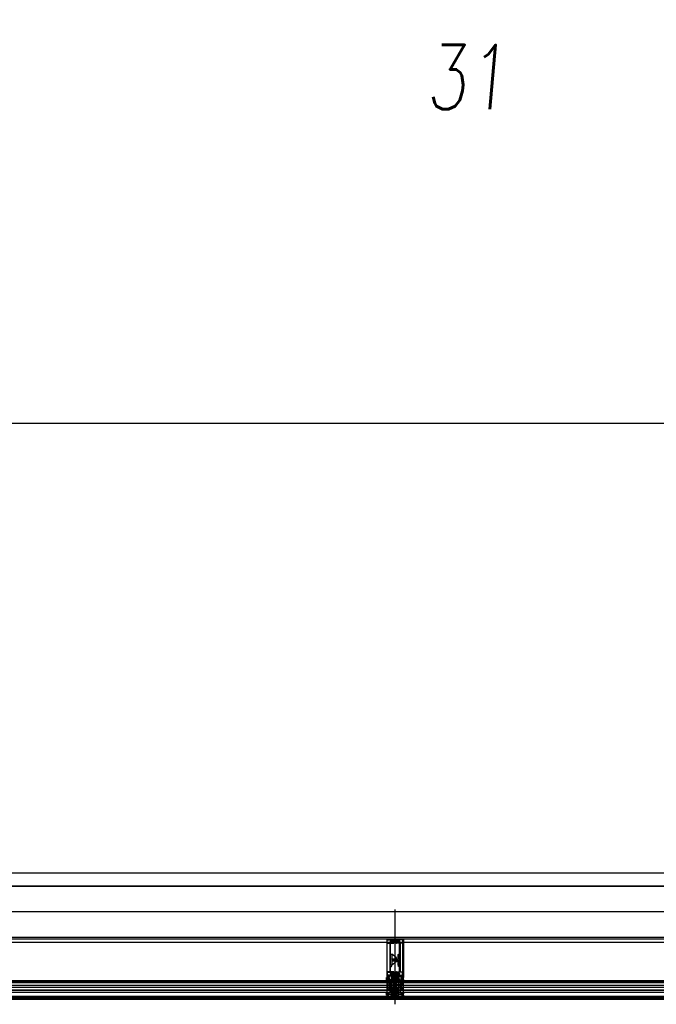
# Model space of a CAD drawing. Header units: millimetres. Extents: x 373037 to 682063, y 76092 to 274210.
# Tile 32 of 256: x 656400 to 658876, y 249572 to 253403. Entities that reach past the tile are written whole.
import ezdxf

# ---------------------------------------------------------------- set-up
doc = ezdxf.new("R2010")
doc.units = ezdxf.units.MM
doc.header["$LTSCALE"] = 100
doc.linetypes.add('ČERCHOVANÁ', pattern=[25.4, 12.7, -6.35, 0, -6.35])
doc.linetypes.add('ČÁRKOVANÁ', pattern=[19.05, 12.7, -6.35])
doc.layers.get('0').update_dxf_attribs({"linetype": 'CONTINUOUS'})
doc.layers.add('PUDORYS', color=253, linetype='CONTINUOUS')
doc.styles.add('CS-ROMANS', font='romans.shx', dxfattribs={"width": 0.75, "oblique": 5})

# ---------------------------------------------------------------- blocks, each defined once
blk = doc.blocks.new('244748_a')
blk.add_lwpolyline([(8.3, -1.7, 0.082248), (6.3, -0.9, -1.09695), (6.9, -0.1, -0.315353), (11.3, -5.2, -0.480529), (10.9, -5.6), (4.3, -5.6), (4.1, -5.5), (-16.5, -5.5), (-16.7, -5.6), (-20.4, -5.6, 0.574019), (-21.9, -4.8), (-23, -5.4, 0.524827), (-23, -5.9), (-21.9, -6.5, 0.574021), (-20.4, -5.7), (-16.7, -5.7), (-16.5, -5.9), (4.1, -5.9), (4.3, -5.7), (10.9, -5.7, -0.480529), (11.3, -6.1, -0.326229), (6.9, -11.1, -1.09695), (6.3, -10.3, 0.081457), (8.3, -9.6, 0.599203), (7.5, -8.1), (5.5, -8.1, 0.198965), (5.2, -8.2), (2.2, -11.2), (0.9, -12, -0.738038), (0.5, -11.6), (0.9, -11, 1), (0.3, -10.7), (0, -11.3), (-1, -11.3, 0.619205), (-1.4, -12.1), (-1.3, -12.4, -0.808139), (-2, -13), (-3.6, -11.4, 0.198906), (-4.3, -11.2), (-15, -11.2, -0.198936), (-16.8, -10.4), (-19, -8.2, 0.198942), (-19.3, -8.1), (-20.7, -8.1, 0.500217), (-21.1, -8.7, 0.122037), (-18.5, -10.3, -1.093735), (-19.1, -11.1, -0.240768), (-23.7, -6.1, -0.106226), (-23.7, -5.2, -0.256232), (-19, -0.1, -1.093735), (-18.4, -0.9, 0.116856), (-21.1, -2.6, 0.500217), (-20.7, -3.3), (-19.3, -3.3, 0.198942), (-19, -3.1), (-16.8, -0.9, -0.198936), (-15, -0.2), (-4.3, -0.2, 0.198907), (-3.6, 0.1), (-2, 1.7, -0.808139), (-1.3, 1.1), (-1.4, 0.8, 0.619205), (-1, 0), (0, 0), (0.3, -0.6, 1), (0.9, -0.3), (0.5, 0.3, -0.738038), (0.9, 0.7), (2.2, -0.2), (5.2, -3.1, 0.198965), (5.5, -3.3), (7.5, -3.3, 0.599203)], format="xyb", close=True)
blk = doc.blocks.new('236134_0100_s_v')
for points in [[(22.8, -23), (22.8, -5), (42, -5, 0.414214), (43, -4), (43, -1, 0.414214), (42, 0), (1, 0, 0.414214), (0, -1), (0, -4, 0.414214), (1, -5), (20.2, -5), (20.2, -23)], [(15, -5, -0.414214), (19, -9), (19, -16.6, 0.165764), (19.5, -23), (23.5, -23, 0.165764), (24, -16.6), (24, -9, -0.414214), (28, -5)]]:
    blk.add_lwpolyline(points, format="xyb")
blk = doc.blocks.new('236134_0200_s_v')
blk.add_lwpolyline([(42, 5), (1, 5, 0.414214), (0, 4), (0, 1, 0.414214), (1, 0), (42, 0, 0.414214), (43, 1), (43, 4, 0.414214)], format="xyb", close=True)
for points in [[(19.6, 5, -0.41166), (17.6, 7), (17.4, 22.2, 0.344217), (17.1, 22.7), (16, 23), (14, 23, 0.240828), (13.2, 22.6), (0.2, 4.6)], [(23.4, 5, 0.41166), (25.4, 7), (25.6, 22.2, -0.344217), (25.9, 22.7), (27, 23), (29, 23, -0.240828), (29.8, 22.6), (42.8, 4.6)]]:
    blk.add_lwpolyline(points, format="xyb")
blk = doc.blocks.new('284336')
for points in [[(-0.7, -9.6), (-10, -9.6, 0.414511), (-10.5, -10.1), (-10.5, -15.5, -1), (-11.7, -15.5), (-11.7, -9.6), (-12.7, -8.9, -0.668884), (-12.6, -8.2), (-12, -8, 0.766384), (-12, -7.2), (-12.6, -7, -0.76831), (-12.6, -6.2), (-12, -6, 0.766384), (-12, -5.2), (-12.6, -5, -0.76831), (-12.6, -4.2), (-12, -4, 0.766384), (-12, -3.2), (-12.6, -3, -0.877523), (-12.5, -2.2), (-12.1, -2.2, 0.698129), (-11.8, -1.5, -0.220231), (-12.9, 0.8), (-12.9, 3.5, -0.157143), (-12.8, 3.7), (-12.7, 3.4, -0.067482), (-12.5, 2.5, 0.393136), (-8.7, -1), (-6.1, -1, -0.414214), (-5.6, -1.5), (-5.6, -2.2, -0.267949), (-5.9, -2.6), (-6.4, -2.9, 0.267949), (-6.6, -3.4), (-6.6, -5.8, 0.267949), (-6.4, -6.3), (-5.9, -6.6, -0.267949), (-5.6, -7), (-5.6, -8.1, 0.414215), (-5.1, -8.6), (-0.4, -8.6), (-0.4, -9.3, -0.414212), (-0.7, -9.6)], [(-0.4, 0), (-0.4, -2, 0.990243), (-0.4, -3), (0.9, -3, 0.414214), (1.2, -2.7), (1.2, -2.6, -0.668123), (1.7, -2.4), (2.7, -3.4, -0.199004), (2.9, -3.8), (2.9, -5.4, -0.199038), (2.7, -5.8), (1.7, -6.8, -0.668191), (1.2, -6.6), (1.2, -6.5, 0.414214), (0.9, -6.2), (-0.4, -6.2, 0.990269), (-0.4, -7.2), (-0.4, -8.6), (-5.1, -8.6, -0.414215), (-5.6, -8.1), (-5.6, -7, 0.267949), (-5.8, -6.6), (-6.3, -6.3, -0.267949), (-6.6, -5.8), (-6.6, -3.4, -0.267949), (-6.3, -3), (-5.8, -2.7, 0.267949), (-5.6, -2.2), (-5.6, -1.5, 0.414214), (-6.1, -1), (-8.7, -1, -0.393156), (-12.5, 2.5, 0.067572), (-12.7, 3.4), (-12.8, 3.7, -0.637545), (-12.1, 3.5), (-11.9, 2.5, 0.344315), (-10.1, 0.9), (0, 0.4, -0.406913), (0.4, 0), (-0.4, 0)], [(1.7, -4.3, 0.414235), (1.2, -3.8), (-0.7, -3.8, 0.414214), (-1.2, -4.3), (-1.2, -4.9, 0.414214), (-0.7, -5.4), (1.2, -5.4, 0.414235), (1.7, -4.9), (1.7, -4.3)]]:
    blk.add_lwpolyline(points, format="xyb", close=True)
blk = doc.blocks.new('433270')
blk.add_lwpolyline([(1, 0, 0.414364), (0, -1), (0, -1.4, 0.255924), (0.2, -1.8, -0.547723), (0.2, -3.2, 0.255924), (0, -3.6), (0, -14.6, 0.414214), (0.3, -14.9), (1.2, -14.9, 0.414214), (1.7, -14.4), (1.7, -10.3, -0.414214), (2, -10), (6, -10, 0.414248), (7, -9), (7, -7.7, 0.414179), (6.5, -7.2), (5.7, -7.2, 0.414232), (5.4, -7.5), (5.4, -8.2, -0.414198), (5.1, -8.5), (2.8, -8.5, -0.414204), (1.8, -7.5), (1.8, -4.5, -0.147432), (2, -3.9, 0.147461), (2.4, -2.5), (2.4, -2.3, -0.414214), (2.9, -1.8), (21.9, -1.8, -0.668178), (22.2, -2.7), (22.2, -2.7, 1), (21.6, -3.3), (21.5, -3.4, 0.198912), (21.4, -3.7), (21.4, -4, 0.414214), (22.1, -4.7), (22.4, -4.7, 0.576988), (22.6, -4.3, -0.311246), (24.6, -4.3, 0.576988), (24.8, -4.7), (25.3, -4.7, -0.260065), (25.3, -6.6), (24.8, -6.6, 0.576988), (24.6, -7.1, -0.311246), (22.6, -7.1, 0.576988), (22.4, -6.6), (22.1, -6.6, 0.414214), (21.4, -7.3), (21.4, -7.6, 0.267949), (21.6, -8), (21.9, -8.2, -0.637047), (21.7, -10), (19.8, -10.7, 0.315299), (19.5, -11.2), (19.5, -11.5, 0.520567), (20.2, -12), (22.8, -11, -0.520567), (23.5, -11.5), (23.5, -12.5, 0.414062), (24, -13), (25, -13, 0.414186), (25.5, -12.5), (25.5, -11.5, -0.414182), (26, -11), (27, -11, 0.414214), (27.5, -10.5), (27.5, -0.5, 0.414214), (27, 0), (1, 0)], format="xyb", close=True)
blk = doc.blocks.new('284325')
for points in [[(0.8, -5.2, -0.560316), (0.9, -4.7), (1.9, -4.4, 0.3153), (2.1, -4.1), (2.1, -1.9, 0.451558), (1.8, -1.6), (0.9, -1.7, -0.399586), (0.6, -1.5), (0.3, -0.1, -0.415977), (0.5, 0.3, 0.024107), (6.1, 1.2, 0.076636), (9, 2.3, -0.577615), (10.8, 1.3), (10, 1.4, 0.283171), (9.1, 0.9, -0.168429), (7.1, -0.7), (5.9, -1.2, 0.315302), (5.2, -2.1), (5.2, -4.2, 0.269719), (6.8, -6.8, -0.194797), (10.2, -11.5, -0.342663), (9.2, -11.2, 0.119207), (5.4, -7.6, 0.578571), (3.6, -8.6), (3.6, -11.8, 0.176415), (6.2, -18.7, -1), (5.2, -19.5, -0.176415), (2.4, -11.8), (2.4, -8.9, 0.208286), (0.8, -5.2)], [(9, -6.7), (10.3, -8.8, -0.134555), (10.8, -10.6, -0.339795), (10.2, -11.5, 0.194788), (6.8, -6.8, -0.269736), (5.2, -4.2), (5.2, -2.1, -0.315302), (5.9, -1.2), (7.1, -0.7, 0.168429), (9.1, 0.9, -0.283167), (10, 1.4), (10.8, 1.3), (10.8, -0.7, -0.070852), (10.7, -1.3), (9.9, -3.9, -0.241839), (9.1, -4.8), (7.9, -5.2, 0.836024), (8.1, -6.2), (8.1, -6.2, -0.255349), (9, -6.7)]]:
    blk.add_lwpolyline(points, format="xyb", close=True)
blk = doc.blocks.new('288126')
for points in [[(-16.5, 0), (16.5, 0)], [(-21.4, -6.3), (-17.8, -3.7)], [(-14.7, -4.5), (-19.9, -8.3)], [(-17, -2.1), (-17, -0.5)], [(-8.8, -4.3), (-14.1, -4.3)], [(-11, -6.3), (-8.7, -4.7)], [(-4.3, -4.5), (-9.5, -8.3)], [(1.8, -4.3), (-3.7, -4.3)], [(-0.4, -6.4), (1.9, -4.7)], [(6.3, -4.5), (1.1, -8.4)], [(12.2, -4.3), (6.9, -4.3)], [(10, -6.4), (12.3, -4.7)], [(16.6, -4.6), (11.5, -8.4)], [(17, -0.5), (17, -3.8)]]:
    blk.add_lwpolyline(points)
for centre, radius, start, end in [((16.5, -0.5), 0.5, 0, 90), ((-20.6, -7.3), 1.25, 126.7059, 306.7059), ((-16.5, -0.5), 0.5, 90, 180), ((-10.2, -7.3), 1.25, 126.7059, 306.7059), ((0.4, -7.4), 1.25, 126.7059, 306.7059), ((10.8, -7.4), 1.25, 126.7059, 306.7059), ((16, -3.8), 1, 306.7059, 0)]:
    blk.add_arc(centre, radius, start, end)
at = {"extrusion": (0, 0, -1)}
for centre, radius, start, end in [((19, -2.1), 2, 180, 233.2941), ((14.1, -5.3), 1, 53.2941, 90), ((8.8, -4.5), 0.2, 90, 233.2941), ((3.7, -5.3), 1, 53.2941, 90), ((-1.8, -4.5), 0.2, 90, 233.2941), ((-6.9, -5.3), 1, 53.2941, 90), ((-12.2, -4.5), 0.2, 90, 233.2941)]:
    blk.add_arc(centre, radius, start, end, dxfattribs=at)
blk = doc.blocks.new('246426')
for points in [[(-1.8, 0.6), (-2.9, -0.4, 0.198926), (-3.2, -1.1), (-3.2, -2.3, 0.198926), (-2.9, -3), (-1.8, -4, 0.637051), (-1.5, -3.9), (-1.5, -3.4), (-0.3, -3.4, -0.41484), (0, -3.7), (0, -5.2, 0.414232), (0.5, -5.7), (2.1, -5.7, 0.071862), (2.2, -5.7, 0.157876), (3.7, -4.6, 0.360336), (3.5, 2.4, 0.964062), (2.5, 1.5, -0.403385), (2.3, -4.3, -0.190964), (2.1, -4.4), (1.7, -4.4, -0.414214), (1.2, -3.9), (1.2, 1.3, 0.414201), (0.2, 2.3), (0, 2.3), (0, 0.3, -0.414214), (-0.3, 0), (-1.5, 0), (-1.5, 0.5, 0.637051), (-1.8, 0.6)], [(-2.3, -1.4, -0.414214), (-1.9, -1), (-0.4, -1, -0.414214), (0, -1.4), (0, -2, -0.414214), (-0.4, -2.4), (-1.9, -2.4, -0.414214), (-2.3, -2), (-2.3, -1.4)]]:
    blk.add_lwpolyline(points, format="xyb", close=True)

msp = doc.modelspace()

# ---------------------------------------------------------------- linework, layer by layer
at = {"layer": 'PUDORYS', "color": 252, "linetype": 'ČERCHOVANÁ', "ltscale": 25, "true_color": 0x939598}
msp.add_line((682063.2, 251832.2), (654424.2, 251832.2), dxfattribs=at)
at = {"layer": 'PUDORYS', "color": 252, "ltscale": 5, "true_color": 0x939598}
msp.add_line((681126.6, 250082.2), (655526.6, 250082.2), dxfattribs=at)
at = {"layer": 'PUDORYS', "color": 252, "ltscale": 20, "true_color": 0x939598}
msp.add_line((661989.1, 250032.2), (655476.6, 250032.2), dxfattribs=at)
at = {"layer": 'PUDORYS', "color": 252, "true_color": 0x939598}
for p, q in [((657859.6, 249572.2), (657859.6, 249940.4)), ((658870.1, 249826.2), (656033.1, 249826.2)), ((660834.7, 249663.2), (656022.1, 249663.2)), ((656022.1, 249657.2), (658922.1, 249657.2)), ((658922.1, 249645.2), (656022.1, 249645.2)), ((656022.1, 249639.2), (658881.1, 249639.2)), ((657839.1, 249663.2), (657839.1, 249657.2)), ((657839.1, 249645.2), (657839.1, 249639.2)), ((657844.6, 249645.2), (657844.6, 249645.2)), ((657844.6, 249639.2), (657844.6, 249639.2)), ((657880.1, 249663.2), (657880.1, 249657.2)), ((657880.1, 249645.2), (657880.1, 249639.2)), ((658922.1, 249627.2), (656022.1, 249627.2)), ((656022.1, 249619.2), (658881.1, 249619.2)), ((657839.1, 249627.2), (657839.1, 249619.2)), ((657880.1, 249627.2), (657880.1, 249619.2))]:
    msp.add_line(p, q, dxfattribs=at)
at = {"layer": 'PUDORYS', "color": 252, "ltscale": 15, "true_color": 0x939598}
for points in [[(655036.6, 249592.2), (681616.6, 249592.2), (681616.6, 273272.2), (655036.6, 273272.2)], [(681611.6, 273267.2), (655041.6, 273267.2), (655041.6, 249597.2), (681611.6, 249597.2)], [(655063.6, 249619.2), (681589.6, 249619.2), (681589.6, 273245.2), (655063.6, 273245.2)], [(681581.6, 273237.2), (655071.6, 273237.2), (655071.6, 249627.2), (681581.6, 249627.2)], [(655270.6, 273038.2), (681383.2, 273038.2), (681383.2, 249826.2), (655270.6, 249826.2)], [(681376.6, 249832.2), (655276.6, 249832.2), (655276.6, 273032.2), (681376.6, 273032.2)], [(657827.1, 249597.2), (657892.1, 249597.2), (657892.1, 249825.2), (657827.1, 249825.2)], [(656022.1, 249663.2), (657839.1, 249663.2), (657839.1, 249657.2), (656022.1, 249657.2)], [(657839.1, 249645.2), (656022.1, 249645.2), (656022.1, 249639.2), (657839.1, 249639.2)], [(659923.1, 249657.2), (657880.1, 249657.2), (657880.1, 249663.2), (659923.1, 249663.2)], [(657880.1, 249639.2), (659923.1, 249639.2), (659923.1, 249645.2), (657880.1, 249645.2)]]:
    msp.add_lwpolyline(points, close=True, dxfattribs=at)
at = {"layer": 'PUDORYS', "color": 252, "linetype": 'ČÁRKOVANÁ', "ltscale": 5, "true_color": 0x939598}
for points in [[(681606.6, 249602.2), (655036.6, 249602.2), (655036.6, 273272.2), (681606.6, 273272.2)], [(681611.6, 249597.2), (655041.6, 249597.2), (655041.6, 273267.2), (681611.6, 273267.2)], [(681396.6, 249812.2), (655256.6, 249812.2), (655256.6, 273052.2), (681396.6, 273052.2)], [(681276.6, 249932.2), (655376.6, 249932.2), (655376.6, 272932.2), (681276.6, 272932.2)]]:
    msp.add_lwpolyline(points, close=True, dxfattribs=at)
at = {"layer": 'PUDORYS', "color": 252, "true_color": 0x939598}
for points in [[(681376.6, 249832.2), (655276.6, 249832.2), (655276.6, 273032.2), (681376.6, 273032.2)], [(681176.6, 250032.2), (655476.6, 250032.2), (655476.6, 272832.2), (681176.6, 272832.2)], [(657829.1, 249656.2), (657835.1, 249656.2), (657837.1, 249654.2), (657837.1, 249648.2), (657835.1, 249646.2), (657829.1, 249646.2), (657829.1, 249650.7), (657829.6, 249650.7), (657829.6, 249651.7), (657829.1, 249651.7)], [(657829.1, 249638.2), (657835.1, 249638.2), (657837.1, 249636.2), (657837.1, 249630.2), (657835.1, 249628.2), (657829.1, 249628.2), (657829.1, 249632.7), (657829.6, 249632.7), (657829.6, 249633.7), (657829.1, 249633.7)], [(657830.1, 249647.2), (657830.1, 249655.2), (657834.7, 249655.2), (657836.1, 249653.7), (657836.1, 249648.7), (657834.7, 249647.2)], [(657830.1, 249629.2), (657830.1, 249637.2), (657834.7, 249637.2), (657836.1, 249635.7), (657836.1, 249630.7), (657834.7, 249629.2)], [(657890.1, 249656.2), (657884.1, 249656.2), (657882.1, 249654.2), (657882.1, 249648.2), (657884.1, 249646.2), (657890.1, 249646.2), (657890.1, 249650.7), (657889.6, 249650.7), (657889.6, 249651.7), (657890.1, 249651.7)], [(657890.1, 249638.2), (657884.1, 249638.2), (657882.1, 249636.2), (657882.1, 249630.2), (657884.1, 249628.2), (657890.1, 249628.2), (657890.1, 249632.7), (657889.6, 249632.7), (657889.6, 249633.7), (657890.1, 249633.7)], [(657889.1, 249647.2), (657889.1, 249655.2), (657884.6, 249655.2), (657883.1, 249653.7), (657883.1, 249648.7), (657884.6, 249647.2)], [(657889.1, 249629.2), (657889.1, 249637.2), (657884.6, 249637.2), (657883.1, 249635.7), (657883.1, 249630.7), (657884.6, 249629.2)]]:
    msp.add_lwpolyline(points, close=True, dxfattribs=at)
at = {"layer": 'PUDORYS', "color": 252, "ltscale": 5, "true_color": 0x939598}
msp.add_lwpolyline([(655476.6, 250032.2), (681176.6, 250032.2), (681176.6, 272832.2), (655476.6, 272832.2)], close=True, dxfattribs=at)
at = {"layer": 'PUDORYS', "color": 252, "true_color": 0x939598}
for points in [[(657827.1, 249825.2), (657827.1, 249676.7, 0.414214), (657827.6, 249676.2), (657828.9, 249676.2, 0.41422), (657829.4, 249676.7), (657829.4, 249677.2), (657828.4, 249677.2), (657828.4, 249681.7, -0.414214), (657829.4, 249682.7), (657834.1, 249682.7, -0.414214), (657835.1, 249681.7), (657835.1, 249677.2), (657833.4, 249677.2), (657833.4, 249676.7, 0.414201), (657833.9, 249676.2), (657835.9, 249676.2, 0.414214), (657836.4, 249676.7), (657836.4, 249678.8, -0.414214), (657836.9, 249679.3), (657838.7, 249679.3), (657838.7, 249680.5), (657837.5, 249680.5), (657837.5, 249682.4, -0.414214), (657837.8, 249682.7), (657843.1, 249682.7, -0.414167), (657844.6, 249681.2), (657844.6, 249674.2), (657844.6, 249670.1, 0.57735), (657845.2, 249669.7), (657846.1, 249670.2), (657847.6, 249670.6, 0.488701), (657847.8, 249671.1), (657846.3, 249673.5), (657846.3, 249674, -0.432566), (657846.5, 249674.2), (657852.8, 249674.2, -0.548397), (657853, 249673.9), (657852, 249671.5, 0.425336), (657852.1, 249671.2), (657854.1, 249670.4, 0.531563), (657854.6, 249670.8), (657854.6, 249672.8, 0.231306), (657854.5, 249673.1, -0.306185), (657854.4, 249673.4), (657854.6, 249674.2), (657854.6, 249684.7, 0.414214), (657853.6, 249685.7), (657853.1, 249685.7), (657853.1, 249684.9), (657851.6, 249684.9), (657850.5, 249685.5, 0.13165), (657850, 249685.7), (657831.6, 249685.7, -0.414214), (657830.1, 249687.2), (657830.1, 249690.7, -0.399985), (657830.1, 249691.7), (657830.1, 249695.4, -0.414214), (657831.6, 249696.9), (657850, 249696.9, 0.13165), (657850.5, 249697), (657851.6, 249697.6), (657853.1, 249697.6), (657853.1, 249696.8), (657853.6, 249696.8, 0.414214), (657854.6, 249697.8), (657854.6, 249698.4, 0.414214), (657854.1, 249698.9), (657842.5, 249698.9, -0.414214), (657842, 249699.4), (657842, 249706.8, -0.399985), (657842, 249707.8), (657842, 249719.4, -0.414214), (657842.5, 249719.9), (657846.1, 249719.9, 0.414214), (657846.6, 249720.4), (657846.6, 249723.4, 0.414214), (657846.1, 249723.9), (657842.5, 249723.9, -0.414214), (657842, 249724.4), (657842, 249731.7, -0.38324), (657842, 249732.7), (657842, 249758.2, -0.38324), (657842, 249759.2), (657842, 249774.7, -0.38324), (657842, 249775.7), (657842, 249801.2, -0.38324), (657842, 249802.2), (657842, 249809.5, -0.414214), (657842.5, 249810), (657854.1, 249810, 0.414214), (657854.6, 249810.5), (657854.6, 249811, 0.414214), (657853.6, 249812), (657853.1, 249812), (657853.1, 249811.2), (657851.6, 249811.2), (657850.5, 249811.8, 0.116937), (657850, 249812), (657831.1, 249812, -0.414232), (657829.6, 249813.5), (657829.6, 249817.2, -0.399985), (657829.6, 249818.2), (657829.6, 249821.7, -0.414232), (657831.1, 249823.2), (657850, 249823.2, 0.116937), (657850.5, 249823.3), (657851.6, 249824), (657853.1, 249824), (657853.1, 249823.2), (657853.6, 249823.2, 0.414214), (657854.6, 249824.2), (657854.6, 249825.2, 0.414214), (657853.6, 249826.2), (657828.1, 249826.2, 0.414214), (657827.1, 249825.2)], [(657892.1, 249825.2), (657892.1, 249676.7, -0.414214), (657891.6, 249676.2), (657890.3, 249676.2, -0.41422), (657889.8, 249676.7), (657889.8, 249677.2), (657890.8, 249677.2), (657890.8, 249681.7, 0.414214), (657889.8, 249682.7), (657885.1, 249682.7, 0.414214), (657884.1, 249681.7), (657884.1, 249677.2), (657885.8, 249677.2), (657885.8, 249676.7, -0.414201), (657885.3, 249676.2), (657883.3, 249676.2, -0.414214), (657882.8, 249676.7), (657882.8, 249678.8, 0.414214), (657882.3, 249679.3), (657880.5, 249679.3), (657880.5, 249680.5), (657881.7, 249680.5), (657881.7, 249682.4, 0.414214), (657881.4, 249682.7), (657876.1, 249682.7, 0.414167), (657874.6, 249681.2), (657874.6, 249674.2), (657874.6, 249670.1, -0.57735), (657874, 249669.7), (657873.2, 249670.2), (657871.7, 249670.6, -0.488701), (657871.5, 249671.1), (657872.9, 249673.5), (657872.9, 249674, 0.432566), (657872.7, 249674.2), (657866.4, 249674.2, 0.548397), (657866.2, 249673.9), (657867.3, 249671.5, -0.425336), (657867.2, 249671.2), (657865.2, 249670.4, -0.531563), (657864.6, 249670.8), (657864.6, 249672.8, -0.231306), (657864.8, 249673.1, 0.306185), (657864.9, 249673.4), (657864.6, 249674.2), (657864.6, 249684.7, -0.414214), (657865.6, 249685.7), (657866.1, 249685.7), (657866.1, 249684.9), (657867.6, 249684.9), (657868.8, 249685.5, -0.13165), (657869.3, 249685.7), (657887.6, 249685.7, 0.414214), (657889.1, 249687.2), (657889.1, 249690.7, 0.399985), (657889.1, 249691.7), (657889.1, 249695.4, 0.414214), (657887.6, 249696.9), (657869.3, 249696.9, -0.13165), (657868.8, 249697), (657867.6, 249697.6), (657866.1, 249697.6), (657866.1, 249696.8), (657865.6, 249696.8, -0.414214), (657864.6, 249697.8), (657864.6, 249698.4, -0.414214), (657865.1, 249698.9), (657876.7, 249698.9, 0.414214), (657877.2, 249699.4), (657877.2, 249706.8, 0.399985), (657877.2, 249707.8), (657877.2, 249719.4, 0.414214), (657876.7, 249719.9), (657873.1, 249719.9, -0.414214), (657872.6, 249720.4), (657872.6, 249723.4, -0.414214), (657873.1, 249723.9), (657876.7, 249723.9, 0.414214), (657877.2, 249724.4), (657877.2, 249731.7, 0.38324), (657877.2, 249732.7), (657877.2, 249758.2, 0.38324), (657877.2, 249759.2), (657877.2, 249774.7, 0.38324), (657877.2, 249775.7), (657877.2, 249801.2, 0.38324), (657877.2, 249802.2), (657877.2, 249809.5, 0.414214), (657876.7, 249810), (657865.1, 249810, -0.414214), (657864.6, 249810.5), (657864.6, 249811, -0.414214), (657865.6, 249812), (657866.1, 249812), (657866.1, 249811.2), (657867.6, 249811.2), (657868.8, 249811.8, -0.116937), (657869.3, 249812), (657888.1, 249812, 0.414232), (657889.6, 249813.5), (657889.6, 249817.2, 0.399985), (657889.6, 249818.2), (657889.6, 249821.7, 0.414232), (657888.1, 249823.2), (657869.3, 249823.2, -0.116937), (657868.8, 249823.3), (657867.6, 249824), (657866.1, 249824), (657866.1, 249823.2), (657865.6, 249823.2, -0.414214), (657864.6, 249824.2), (657864.6, 249825.2, -0.414214), (657865.6, 249826.2), (657891.1, 249826.2, -0.414214), (657892.1, 249825.2)], [(657829.2, 249699.4), (657829.2, 249809.5, -0.414214), (657829.7, 249810), (657839.4, 249810, -0.414214), (657839.9, 249809.5), (657839.9, 249699.4, -0.414214), (657839.4, 249698.9), (657829.7, 249698.9, -0.414214), (657829.2, 249699.4)], [(657890, 249699.4), (657890, 249809.5, 0.414214), (657889.5, 249810), (657879.8, 249810, 0.414214), (657879.3, 249809.5), (657879.3, 249699.4, 0.414214), (657879.8, 249698.9), (657889.5, 249698.9, 0.414214), (657890, 249699.4)], [(657854.6, 249669.8), (657854.6, 249657.9), (657854.6, 249636, -0.305837), (657854.3, 249635.5), (657852, 249634.6, 0.425336), (657851.9, 249634.3), (657852.6, 249632.7, -0.543753), (657852, 249631.7), (657847.1, 249631.7, -0.578182), (657846.5, 249632.6), (657847.8, 249634.8, 0.488505), (657847.6, 249635.2), (657846.1, 249635.6), (657844.8, 249636.4, -0.282478), (657844.6, 249636.7), (657844.6, 249637.1, 1.447009), (657844.5, 249637.5), (657841.5, 249637.5, -1), (657841.5, 249638.3), (657844.5, 249638.3, 1.447009), (657844.6, 249638.6), (657844.6, 249647.2, 1.447009), (657844.5, 249647.5), (657841.5, 249647.5, -1), (657841.5, 249648.3), (657844.5, 249648.3, 1.447009), (657844.6, 249648.7), (657844.6, 249657.2, 1.447009), (657844.5, 249657.5), (657841.5, 249657.5, -1), (657841.5, 249658.3), (657844.5, 249658.3, 1.447009), (657844.6, 249658.7), (657844.6, 249667.2, 1.447009), (657844.5, 249667.5), (657841.5, 249667.5, -1), (657841.5, 249668.3), (657844.5, 249668.3, 1.447009), (657844.6, 249668.7), (657844.6, 249669.1, -0.282478), (657844.8, 249669.4), (657846.1, 249670.2), (657847.6, 249670.6, 0.488505), (657847.8, 249671.1), (657846.5, 249673.2, -0.578182), (657847.1, 249674.1), (657852, 249674.1, -0.543753), (657852.6, 249673.1), (657851.9, 249671.5, 0.425336), (657852, 249671.2), (657854.3, 249670.3, -0.305837), (657854.6, 249669.8)], [(657853, 249660.2), (657853, 249667.1, 0.324916), (657852, 249668.5), (657851.2, 249668.8, 0.176429), (657849.1, 249668.7), (657847.2, 249668, 0.305619), (657846.2, 249666.6), (657846.2, 249660.2, 0.414218), (657847.2, 249659.2), (657852, 249659.2, 0.414218), (657853, 249660.2)], [(657852.5, 249683.5, -0.414214), (657853, 249683), (657853, 249676.5, -0.414214), (657852.5, 249676), (657846.8, 249676, -0.414214), (657846.3, 249676.5), (657846.3, 249683, -0.414214), (657846.8, 249683.5), (657852.5, 249683.5)], [(657864.6, 249669.8), (657864.6, 249657.9), (657864.6, 249636, 0.305837), (657865, 249635.5), (657867.2, 249634.6, -0.425336), (657867.3, 249634.3), (657866.6, 249632.7, 0.543753), (657867.3, 249631.7), (657872.2, 249631.7, 0.578182), (657872.7, 249632.6), (657871.5, 249634.8, -0.488505), (657871.7, 249635.2), (657873.2, 249635.6), (657874.5, 249636.4, 0.282478), (657874.6, 249636.7), (657874.6, 249637.1, -1.447009), (657874.8, 249637.5), (657877.7, 249637.5, 1), (657877.7, 249638.3), (657874.8, 249638.3, -1.447009), (657874.6, 249638.6), (657874.6, 249647.2, -1.447009), (657874.8, 249647.5), (657877.7, 249647.5, 1), (657877.7, 249648.3), (657874.8, 249648.3, -1.447009), (657874.6, 249648.7), (657874.6, 249657.2, -1.447009), (657874.8, 249657.5), (657877.7, 249657.5, 1), (657877.7, 249658.3), (657874.8, 249658.3, -1.447009), (657874.6, 249658.7), (657874.6, 249667.2, -1.447009), (657874.8, 249667.5), (657877.7, 249667.5, 1), (657877.7, 249668.3), (657874.8, 249668.3, -1.447009), (657874.6, 249668.7), (657874.6, 249669.1, 0.282478), (657874.5, 249669.4), (657873.2, 249670.2), (657871.7, 249670.6, -0.488505), (657871.5, 249671.1), (657872.7, 249673.2, 0.578182), (657872.2, 249674.1), (657867.3, 249674.1, 0.543753), (657866.6, 249673.1), (657867.3, 249671.5, -0.425336), (657867.2, 249671.2), (657865, 249670.3, 0.305837), (657864.6, 249669.8)], [(657866.7, 249683.5, 0.414214), (657866.2, 249683), (657866.2, 249676.5, 0.414214), (657866.7, 249676), (657872.4, 249676, 0.414214), (657872.9, 249676.5), (657872.9, 249683, 0.414214), (657872.4, 249683.5), (657866.7, 249683.5)], [(657866.2, 249660.2), (657866.2, 249667.1, -0.324916), (657867.3, 249668.5), (657868.1, 249668.8, -0.176429), (657870.2, 249668.7), (657872.1, 249668, -0.305619), (657873, 249666.6), (657873, 249660.2, -0.414218), (657872, 249659.2), (657867.2, 249659.2, -0.414218), (657866.2, 249660.2)], [(657854.6, 249631.7), (657854.6, 249620.7, -0.414426), (657854.1, 249620.2), (657853.6, 249620.2), (657853.6, 249621.2), (657852.1, 249621.2, 0.414214), (657851.1, 249620.2), (657851.1, 249618.7, 0.399985), (657851.1, 249617.7), (657851.1, 249616.2, 0.414214), (657852.1, 249615.2), (657853.6, 249615.2), (657853.6, 249616.2), (657854.1, 249616.2, -0.414456), (657854.6, 249615.7), (657854.6, 249614.4, -0.413971), (657854.3, 249614.1), (657853.1, 249614.1, 0.414214), (657852.8, 249613.8), (657852.8, 249610.8), (657851.8, 249610.8, -0.414214), (657851.3, 249611.3), (657851.3, 249613.2, 0.414214), (657850.8, 249613.7), (657847.3, 249613.7, 0.414206), (657846.3, 249612.7), (657846.3, 249604.4, 0.414206), (657846.8, 249603.9), (657848.7, 249603.9, 0.414219), (657849.2, 249604.4), (657849.2, 249605.2, -0.414214), (657849.7, 249605.7), (657850.2, 249605.7, -0.414214), (657850.7, 249605.2), (657850.7, 249603.4, -0.414214), (657849.7, 249602.4), (657845.6, 249602.4, -0.414214), (657844.6, 249603.4), (657844.6, 249631.7), (657844.6, 249635.8, -0.57735), (657845.2, 249636.1), (657846.1, 249635.6), (657847.6, 249635.2, -0.488701), (657847.8, 249634.7), (657846.3, 249632.3), (657846.3, 249631.8, 0.432566), (657846.5, 249631.7), (657852.8, 249631.7, 0.548397), (657853, 249631.9), (657852, 249634.3, -0.425336), (657852.1, 249634.6), (657854.1, 249635.4, -0.531563), (657854.6, 249635), (657854.6, 249633, -0.231306), (657854.5, 249632.7, 0.306185), (657854.4, 249632.4), (657854.6, 249631.7)], [(657853, 249648.9), (657853, 249656.9, 0.414214), (657852, 249657.9), (657847.2, 249657.9, 0.414214), (657846.2, 249656.9), (657846.2, 249648.9, 0.414214), (657847.2, 249647.9), (657852, 249647.9, 0.414214), (657853, 249648.9)], [(657853, 249638.7), (657853, 249645.6, 0.414218), (657852, 249646.6), (657847.2, 249646.6, 0.414218), (657846.2, 249645.6), (657846.2, 249639.2, 0.305619), (657847.2, 249637.9), (657849.1, 249637.1, 0.176429), (657851.2, 249637), (657852, 249637.3, 0.324916), (657853, 249638.7)], [(657864.6, 249631.7), (657864.6, 249620.7, 0.414426), (657865.1, 249620.2), (657865.6, 249620.2), (657865.6, 249621.2), (657867.1, 249621.2, -0.414214), (657868.1, 249620.2), (657868.1, 249618.7, -0.399985), (657868.1, 249617.7), (657868.1, 249616.2, -0.414214), (657867.1, 249615.2), (657865.6, 249615.2), (657865.6, 249616.2), (657865.1, 249616.2, 0.414456), (657864.6, 249615.7), (657864.6, 249614.4, 0.413971), (657864.9, 249614.1), (657866.1, 249614.1, -0.414214), (657866.4, 249613.8), (657866.4, 249610.8), (657867.4, 249610.8, 0.414214), (657867.9, 249611.3), (657867.9, 249613.2, -0.414214), (657868.4, 249613.7), (657871.9, 249613.7, -0.414206), (657872.9, 249612.7), (657872.9, 249604.4, -0.414206), (657872.4, 249603.9), (657870.5, 249603.9, -0.414219), (657870, 249604.4), (657870, 249605.2, 0.414214), (657869.5, 249605.7), (657869, 249605.7, 0.414214), (657868.5, 249605.2), (657868.5, 249603.4, 0.414214), (657869.5, 249602.4), (657873.6, 249602.4, 0.414214), (657874.6, 249603.4), (657874.6, 249631.7), (657874.6, 249635.8, 0.57735), (657874, 249636.1), (657873.2, 249635.6), (657871.7, 249635.2, 0.488701), (657871.5, 249634.7), (657872.9, 249632.3), (657872.9, 249631.8, -0.432566), (657872.7, 249631.7), (657866.4, 249631.7, -0.548397), (657866.2, 249631.9), (657867.3, 249634.3, 0.425336), (657867.2, 249634.6), (657865.2, 249635.4, 0.531563), (657864.6, 249635), (657864.6, 249633, 0.231306), (657864.8, 249632.7, -0.306185), (657864.9, 249632.4), (657864.6, 249631.7)], [(657866.2, 249648.9), (657866.2, 249656.9, -0.414214), (657867.2, 249657.9), (657872, 249657.9, -0.414214), (657873, 249656.9), (657873, 249648.9, -0.414214), (657872, 249647.9), (657867.2, 249647.9, -0.414214), (657866.2, 249648.9)], [(657866.2, 249638.7), (657866.2, 249645.6, -0.414218), (657867.2, 249646.6), (657872, 249646.6, -0.414218), (657873, 249645.6), (657873, 249639.2, -0.305619), (657872.1, 249637.9), (657870.2, 249637.1, -0.176429), (657868.1, 249637), (657867.3, 249637.3, -0.324916), (657866.2, 249638.7)], [(657846.3, 249629.5), (657846.3, 249615.8, 0.414214), (657846.8, 249615.3), (657849, 249615.3, 0.414214), (657849.5, 249615.8), (657849.5, 249620.7, -0.411139), (657851.5, 249622.8), (657852.5, 249622.8, 0.414214), (657853, 249623.3), (657853, 249629.5, 0.414214), (657852.5, 249630), (657846.8, 249630, 0.414214), (657846.3, 249629.5)], [(657872.9, 249629.5), (657872.9, 249615.8, -0.414214), (657872.4, 249615.3), (657870.2, 249615.3, -0.414214), (657869.7, 249615.8), (657869.7, 249620.7, 0.411139), (657867.7, 249622.8), (657866.7, 249622.8, -0.414214), (657866.2, 249623.3), (657866.2, 249629.5, -0.414214), (657866.7, 249630), (657872.4, 249630, -0.414214), (657872.9, 249629.5)]]:
    msp.add_lwpolyline(points, format="xyb", close=True, dxfattribs=at)
for centre, radius, start, end in [((657831.3, 249656.7), 0.596, 303.0366, 56.9634), ((657831.3, 249645.7), 0.596, 303.0366, 56.9634), ((657831.3, 249638.7), 0.596, 303.0366, 56.9634), ((657831.6, 249656.7), 0.596, 303.0366, 56.9634), ((657831.6, 249645.7), 0.596, 303.0366, 56.9634), ((657831.6, 249638.7), 0.596, 303.0366, 56.9634), ((657831.9, 249656.7), 0.596, 303.0366, 56.9634), ((657831.9, 249645.7), 0.596, 303.0366, 56.9634), ((657831.9, 249638.7), 0.596, 303.0366, 56.9634), ((657832.2, 249656.7), 0.596, 303.0366, 56.9634), ((657832.2, 249645.7), 0.596, 303.0366, 56.9634), ((657832.2, 249638.7), 0.596, 303.0366, 56.9634), ((657832.4, 249656.7), 0.596, 303.0366, 56.9634), ((657832.4, 249645.7), 0.596, 303.0366, 56.9634), ((657832.4, 249638.7), 0.596, 303.0366, 56.9634), ((657832.7, 249656.7), 0.596, 303.0366, 56.9634), ((657832.7, 249645.7), 0.596, 303.0366, 56.9634), ((657832.7, 249638.7), 0.596, 303.0366, 56.9634), ((657833, 249656.7), 0.596, 303.0366, 56.9634), ((657833, 249645.7), 0.596, 303.0366, 56.9634), ((657833, 249638.7), 0.596, 303.0366, 56.9634), ((657833.3, 249656.7), 0.596, 303.0366, 56.9634), ((657833.3, 249645.7), 0.596, 303.0366, 56.9634), ((657833.3, 249638.7), 0.596, 303.0366, 56.9634), ((657833.6, 249656.7), 0.596, 303.0366, 56.9634), ((657833.6, 249645.7), 0.596, 303.0366, 56.9634), ((657833.6, 249638.7), 0.596, 303.0366, 56.9634), ((657833.9, 249656.7), 0.596, 303.0366, 56.9634), ((657833.9, 249645.7), 0.596, 303.0366, 56.9634), ((657833.9, 249638.7), 0.596, 303.0366, 56.9634), ((657834.2, 249656.7), 0.596, 303.0366, 56.9634), ((657834.2, 249645.7), 0.596, 303.0366, 56.9634), ((657834.2, 249638.7), 0.596, 303.0366, 56.9634), ((657834.5, 249656.7), 0.596, 303.0366, 56.9634), ((657834.5, 249645.7), 0.596, 303.0366, 56.9634), ((657834.5, 249638.7), 0.596, 303.0366, 56.9634), ((657834.8, 249656.7), 0.596, 303.0366, 56.9634), ((657834.8, 249645.7), 0.596, 303.0366, 56.9634), ((657834.8, 249638.7), 0.596, 303.0366, 56.9634), ((657834.8, 249656.5), 0.879, 313.9949, 46.4964), ((657834.8, 249645.8), 0.879, 313.5036, 46.0051), ((657834.8, 249638.5), 0.879, 313.9949, 46.4964), ((657834.7, 249656.4), 1.26, 321.9656, 38.4996), ((657834.7, 249645.9), 1.26, 321.5004, 38.0344), ((657834.7, 249638.4), 1.26, 321.9656, 38.4996), ((657834.5, 249656.2), 1.71, 327.2949, 32.6857), ((657834.5, 249646.1), 1.71, 327.3143, 32.7051), ((657834.5, 249638.2), 1.71, 327.2949, 32.6857), ((657834.3, 249656.1), 2.25, 331.5273, 28.4028), ((657834.3, 249646.2), 2.25, 331.5972, 28.4727), ((657834.3, 249638.1), 2.25, 331.5273, 28.4028), ((657834, 249655.9), 2.9, 335.3067, 25.2952), ((657834, 249646.4), 2.9, 334.7048, 24.6933), ((657834, 249637.9), 2.9, 335.3067, 25.2952), ((657833.6, 249655.8), 3.55, 337.2938, 22.409), ((657833.6, 249646.5), 3.55, 337.591, 22.7062), ((657833.6, 249637.8), 3.55, 337.2938, 22.409), ((657861, 249651.2), 22.7, 164.6728, 195.3272), ((657861, 249633.2), 22.7, 164.6728, 195.3272), ((657858.2, 249651.2), 22.7, 344.6728, 15.3272), ((657858.2, 249633.2), 22.7, 344.6728, 15.3272), ((657885.7, 249655.8), 3.55, 157.591, 202.7062), ((657885.7, 249646.5), 3.55, 157.2938, 202.409), ((657885.7, 249637.8), 3.55, 157.591, 202.7062), ((657885.3, 249655.9), 2.9, 154.7048, 204.6933), ((657885.3, 249646.4), 2.9, 155.3067, 205.2952), ((657885.3, 249637.9), 2.9, 154.7048, 204.6933), ((657885, 249656.1), 2.25, 151.5972, 208.4727), ((657885, 249646.2), 2.25, 151.5273, 208.4028), ((657885, 249638.1), 2.25, 151.5972, 208.4727), ((657884.7, 249656.2), 1.71, 147.3143, 212.7051), ((657884.7, 249646.1), 1.71, 147.2949, 212.6857), ((657884.7, 249638.2), 1.71, 147.3143, 212.7051), ((657884.6, 249656.4), 1.26, 141.5004, 218.0344), ((657884.6, 249645.9), 1.26, 141.9656, 218.4996), ((657884.6, 249638.4), 1.26, 141.5004, 218.0344), ((657884.5, 249656.5), 0.879, 133.5036, 226.0051), ((657884.5, 249645.8), 0.879, 133.9949, 226.4964), ((657884.5, 249638.5), 0.879, 133.5036, 226.0051), ((657884.5, 249656.7), 0.596, 123.0366, 236.9634), ((657884.5, 249645.7), 0.596, 123.0366, 236.9634), ((657884.5, 249638.7), 0.596, 123.0366, 236.9634), ((657884.8, 249656.7), 0.596, 123.0366, 236.9634), ((657884.8, 249645.7), 0.596, 123.0366, 236.9634), ((657884.8, 249638.7), 0.596, 123.0366, 236.9634), ((657885.1, 249656.7), 0.596, 123.0366, 236.9634), ((657885.1, 249645.7), 0.596, 123.0366, 236.9634), ((657885.1, 249638.7), 0.596, 123.0366, 236.9634), ((657885.4, 249656.7), 0.596, 123.0366, 236.9634), ((657885.4, 249645.7), 0.596, 123.0366, 236.9634), ((657885.4, 249638.7), 0.596, 123.0366, 236.9634), ((657885.7, 249656.7), 0.596, 123.0366, 236.9634), ((657885.7, 249645.7), 0.596, 123.0366, 236.9634), ((657885.7, 249638.7), 0.596, 123.0366, 236.9634), ((657886, 249656.7), 0.596, 123.0366, 236.9634), ((657886, 249645.7), 0.596, 123.0366, 236.9634), ((657886, 249638.7), 0.596, 123.0366, 236.9634), ((657886.2, 249656.7), 0.596, 123.0366, 236.9634), ((657886.2, 249645.7), 0.596, 123.0366, 236.9634), ((657886.2, 249638.7), 0.596, 123.0366, 236.9634), ((657886.5, 249656.7), 0.596, 123.0366, 236.9634), ((657886.5, 249645.7), 0.596, 123.0366, 236.9634), ((657886.5, 249638.7), 0.596, 123.0366, 236.9634), ((657886.8, 249656.7), 0.596, 123.0366, 236.9634), ((657886.8, 249645.7), 0.596, 123.0366, 236.9634), ((657886.8, 249638.7), 0.596, 123.0366, 236.9634), ((657887.1, 249656.7), 0.596, 123.0366, 236.9634), ((657887.1, 249645.7), 0.596, 123.0366, 236.9634), ((657887.1, 249638.7), 0.596, 123.0366, 236.9634), ((657887.4, 249656.7), 0.596, 123.0366, 236.9634), ((657887.4, 249645.7), 0.596, 123.0366, 236.9634), ((657887.4, 249638.7), 0.596, 123.0366, 236.9634), ((657887.7, 249656.7), 0.596, 123.0366, 236.9634), ((657887.7, 249645.7), 0.596, 123.0366, 236.9634), ((657887.7, 249638.7), 0.596, 123.0366, 236.9634), ((657888, 249656.7), 0.596, 123.0366, 236.9634), ((657888, 249645.7), 0.596, 123.0366, 236.9634), ((657888, 249638.7), 0.596, 123.0366, 236.9634), ((657831.3, 249627.7), 0.596, 303.0366, 56.9634), ((657831.6, 249627.7), 0.596, 303.0366, 56.9634), ((657831.9, 249627.7), 0.596, 303.0366, 56.9634), ((657832.2, 249627.7), 0.596, 303.0366, 56.9634), ((657832.4, 249627.7), 0.596, 303.0366, 56.9634), ((657832.7, 249627.7), 0.596, 303.0366, 56.9634), ((657833, 249627.7), 0.596, 303.0366, 56.9634), ((657833.3, 249627.7), 0.596, 303.0366, 56.9634), ((657833.6, 249627.7), 0.596, 303.0366, 56.9634), ((657833.9, 249627.7), 0.596, 303.0366, 56.9634), ((657834.2, 249627.7), 0.596, 303.0366, 56.9634), ((657834.5, 249627.7), 0.596, 303.0366, 56.9634), ((657834.8, 249627.7), 0.596, 303.0366, 56.9634), ((657834.8, 249627.8), 0.879, 313.5036, 46.0051), ((657834.7, 249627.9), 1.26, 321.5004, 38.0344), ((657834.5, 249628.1), 1.71, 327.3143, 32.7051), ((657834.3, 249628.2), 2.25, 331.5972, 28.4727), ((657834, 249628.4), 2.9, 334.7048, 24.6933), ((657833.6, 249628.5), 3.55, 337.591, 22.7062), ((657885.7, 249628.5), 3.55, 157.2938, 202.409), ((657885.3, 249628.4), 2.9, 155.3067, 205.2952), ((657885, 249628.2), 2.25, 151.5273, 208.4028), ((657884.7, 249628.1), 1.71, 147.2949, 212.6857), ((657884.6, 249627.9), 1.26, 141.9656, 218.4996), ((657884.5, 249627.8), 0.879, 133.9949, 226.4964), ((657884.5, 249627.7), 0.596, 123.0366, 236.9634), ((657884.8, 249627.7), 0.596, 123.0366, 236.9634), ((657885.1, 249627.7), 0.596, 123.0366, 236.9634), ((657885.4, 249627.7), 0.596, 123.0366, 236.9634), ((657885.7, 249627.7), 0.596, 123.0366, 236.9634), ((657886, 249627.7), 0.596, 123.0366, 236.9634), ((657886.2, 249627.7), 0.596, 123.0366, 236.9634), ((657886.5, 249627.7), 0.596, 123.0366, 236.9634), ((657886.8, 249627.7), 0.596, 123.0366, 236.9634), ((657887.1, 249627.7), 0.596, 123.0366, 236.9634), ((657887.4, 249627.7), 0.596, 123.0366, 236.9634), ((657887.7, 249627.7), 0.596, 123.0366, 236.9634), ((657888, 249627.7), 0.596, 123.0366, 236.9634)]:
    msp.add_arc(centre, radius, start, end, dxfattribs=at)

# ---------------------------------------------------------------- block references
for name, p in [('244748_a', (657865.9, 249823.1)), ('244748_a', (657865.9, 249696.8)), ('246426', (657854.6, 249620.2))]:
    msp.add_blockref(name, p, dxfattribs=at)
at = {"layer": 'PUDORYS', "color": 252, "true_color": 0x939598, "xscale": -1}
for name, p, rotation in [('236134_0200_s_v', (657842, 249723.9), 270), ('236134_0100_s_v', (657877.2, 249723.9), 270), ('288126', (657864.6, 249656.1), 270), ('284336', (657892.1, 249676.6), 270), ('433270', (657864.6, 249597.2), 180), ('284325', (657892.1, 249608), 270)]:
    msp.add_blockref(name, p, dxfattribs=dict(at, rotation=rotation))
at = {"layer": 'PUDORYS', "color": 252, "true_color": 0x939598}
for name, p, rotation in [('284336', (657827.1, 249676.6), 90), ('284325', (657827.1, 249608), 90), ('433270', (657854.6, 249597.2), 180)]:
    msp.add_blockref(name, p, dxfattribs=dict(at, rotation=rotation))
at = {"layer": 'PUDORYS', "color": 252, "true_color": 0x939598, "xscale": -1}
msp.add_blockref('246426', (657864.6, 249620.2), dxfattribs=at)

# ---------------------------------------------------------------- texts
at = {"layer": 'PUDORYS', "color": 252, "ltscale": 15, "true_color": 0x939598, "style": 'CS-ROMANS', "oblique": 5, "width": 0.75}
msp.add_text('31', height=250, dxfattribs=at).set_placement((657979.6, 253054.3))

doc.saveas('drawing.dxf')
